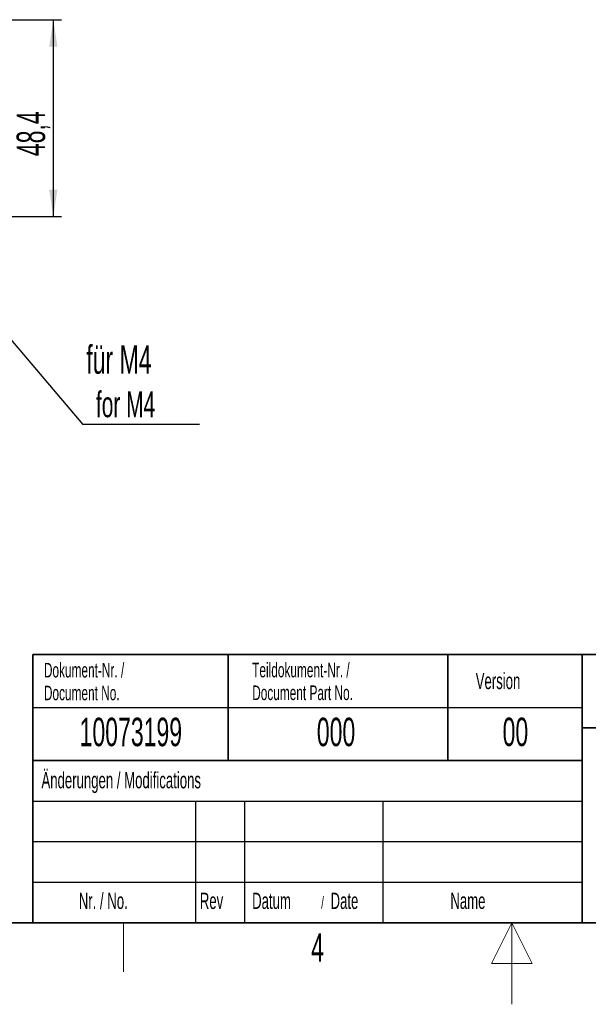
# Model space of a CAD drawing. Header units: millimetres. Extents: x 5 to 418, y 2 to 292.
# Tile 18 of 45: x 156 to 226, y 2 to 123. Entities that reach past the tile are written whole.
import ezdxf

# ---------------------------------------------------------------- set-up
doc = ezdxf.new("R2010")
doc.units = ezdxf.units.MM
doc.layers.add('SLD-0', color=7, linetype='Continuous')
doc.styles.add('SLDTEXTSTYLE0', font='TXT', dxfattribs={"width": 0.605})
doc.dimstyles.new('SLDDIMSTYLE0', dxfattribs={"dimtxt": 3.5, "dimasz": 3.302, "dimexe": 0, "dimexo": 0.0625, "dimgap": 0.875, "dimtad": 1, "dimlfac": 2, "dimrnd": 1e-09, "dimzin": 12, "dimdsep": 46, "dimtxsty": 'SLDTEXTSTYLE0', "dimsah": 1, "dimcen": 0.09, "dimadec": 0, "dimazin": 3, "dimtfac": 1, "dimtofl": 0, "dimtmove": 0, "dimatfit": 3, "dimfxl": 1, "dimfrac": 2, "dimtolj": 1, "dimtzin": 12, "dimarcsym": 0})
doc.dimstyles.new('SLDDIMSTYLE1', dxfattribs={"dimtxt": 0.18, "dimasz": 3.302, "dimexe": 0, "dimexo": 0.0625, "dimgap": 0, "dimtad": 0, "dimtih": 1, "dimtoh": 1, "dimdec": 0, "dimrnd": 1e-09, "dimzin": 0, "dimdsep": 46, "dimtxsty": 'Standard', "dimsah": 1, "dimcen": 0.09, "dimadec": 0, "dimazin": 0, "dimtfac": 3.302, "dimtdec": 0, "dimtofl": 0, "dimtmove": 0, "dimatfit": 3, "dimfxl": 1, "dimfrac": 2, "dimtolj": 1, "dimtzin": 0, "dimarcsym": 0})

# ---------------------------------------------------------------- blocks, each defined once
blk = doc.blocks.new('_D_7')
at = {"layer": 'SLD-0', "color": 7}
for p, q in [((146.2, 123.08), (161.63, 123.08)), ((160.63, 98.88), (160.63, 123.08)), ((146.2, 98.88), (161.63, 98.88))]:
    blk.add_line(p, q, dxfattribs=at)
for points in [[(160.63, 123.08), (160.12, 119.78), (161.13, 119.78)], [(160.63, 98.88), (161.13, 102.18), (160.12, 102.18)]]:
    blk.add_solid(points, dxfattribs=at)
at = {"layer": 'SLD-0', "color": 7, "insert": (156.11, 106.3), "char_height": 3.5, "attachment_point": 1, "rotation": 90, "style": 'SLDTEXTSTYLE0'}
blk.add_mtext('48,4', dxfattribs=at)
blk = doc.blocks.new('SW_NOTE_0_2')
at = {"layer": 'SLD-0', "color": 0}
blk.add_line((14.32, 0), (0, 0), dxfattribs=at)
at = {"layer": 'SLD-0', "color": 0, "attachment_point": 1, "style": 'SLDTEXTSTYLE0'}
for s, insert, char_height in [('für M4', (0.42, 9.73), 3.5), ('for M4', (1.61, 4.06), 3.175)]:
    blk.add_mtext(s, dxfattribs=dict(at, insert=insert, char_height=char_height))

msp = doc.modelspace()

# ---------------------------------------------------------------- linework, layer by layer
at = {"layer": 'SLD-0', "lineweight": 35}
for p, q in [((158.1167, 45), (225.6167, 45)), ((158.1167, 45), (158.1167, 32)), ((182.1167, 45), (182.1167, 32)), ((209.1167, 45), (209.1167, 32)), ((225.6167, 45), (225.6167, 32)), ((225.6167, 45), (266.3305, 45)), ((225.6167, 45), (225.6167, 36)), ((225.6167, 36), (266.3305, 36)), ((225.6167, 36), (225.6167, 12)), ((158.1167, 32), (158.1167, 12)), ((158.1167, 32), (225.6167, 32)), ((26, 12), (408, 12)), ((225.6167, 12), (266.3305, 12))]:
    msp.add_line(p, q, dxfattribs=at)
at = {"layer": 'SLD-0'}
for p, q in [((158.1167, 38.5), (225.6167, 38.5)), ((158.1167, 27), (225.6167, 27)), ((178.1167, 27), (178.1167, 12)), ((184.1167, 27), (184.1167, 12)), ((201.1167, 27), (201.1167, 12)), ((158.1167, 22), (225.6167, 22)), ((158.1167, 17), (225.6167, 17))]:
    msp.add_line(p, q, dxfattribs=at)
at = {"layer": 'SLD-0', "lineweight": 25}
msp.add_line((158.1167, 32), (225.6167, 32), dxfattribs=at)
at = {"layer": 'SLD-0', "color": 7, "linetype": 'Continuous', "lineweight": 35}
for p in [(225.6167, 32), (158.1167, 12)]:
    msp.add_line(p, (225.6167, 12), dxfattribs=at)
at = {"layer": 'SLD-0', "lineweight": 18}
msp.add_line((169.25, 6), (169.25, 12), dxfattribs=at)
at = {"layer": 'SLD-0', "color": 7, "linetype": 'Continuous', "lineweight": 18}
for p, q in [((217, 12), (214.5, 7)), ((217, 2), (217, 12)), ((219.5, 7), (217, 12)), ((214.5, 7), (219.5, 7))]:
    msp.add_line(p, q, dxfattribs=at)

# ---------------------------------------------------------------- block references
at = {"layer": 'SLD-0'}
msp.add_blockref('SW_NOTE_0_2', (164.2566, 73.3087), dxfattribs=at)

# ---------------------------------------------------------------- texts
at = {"layer": 'SLD-0', "style": 'SLDTEXTSTYLE0'}
for s, insert, char_height, attachment_point in [('Dokument-Nr. /', (159.4707, 43.9891), 1.8, 1), ('Teildokument-Nr. /', (185.0721, 44.0073), 1.8, 1), ('Version', (212.5452, 42.7601), 2, 1), ('Document No.', (159.4707, 41.1891), 1.8, 1), ('Document Part No.', (185.0721, 41.2073), 1.8, 1), ('10073199', (170.1557, 37.243), 3.5, 2), ('000', (195.3767, 37.243), 3.5, 2), ('00', (217.424, 37.2527), 3.5, 2), ('Änderungen / Modifications', (159.1698, 30.5619), 2, 1), ('Nr. / No.', (163.7532, 15.7244), 2, 1), ('Rev', (178.6351, 15.7244), 2, 1), ('Datum', (185.0629, 15.7244), 2, 1), ('/', (193.5459, 15.2243), 1.5, 1), ('Date', (194.7022, 15.7244), 2, 1), ('Name', (209.4275, 15.729), 2, 1), ('4', (193.1027, 10.743), 3.5, 2)]:
    msp.add_mtext(s, dxfattribs=dict(at, insert=insert, char_height=char_height, attachment_point=attachment_point))

# ---------------------------------------------------------------- dimensions: what is measured, and where the dimension line sits
at = {"layer": 'SLD-0', "color": 7}
dim = msp.add_linear_dim(base=(160.6261, 123.0781), p1=(146.202, 98.8781), p2=(146.202, 123.0781), angle=90, dimstyle='SLDDIMSTYLE0', dxfattribs=at)
dim.commit()
dim.dimension.update_dxf_attribs({"geometry": '_D_7', "text_midpoint": (160.6261, 110.9781), "dimtype": 160})

# ---------------------------------------------------------------- leaders
at = {"layer": 'SLD-0'}
msp.add_leader([(144.1095, 97.0432), (164.2566, 73.3087)], dimstyle='SLDDIMSTYLE1', dxfattribs=at)

doc.saveas('drawing.dxf')
